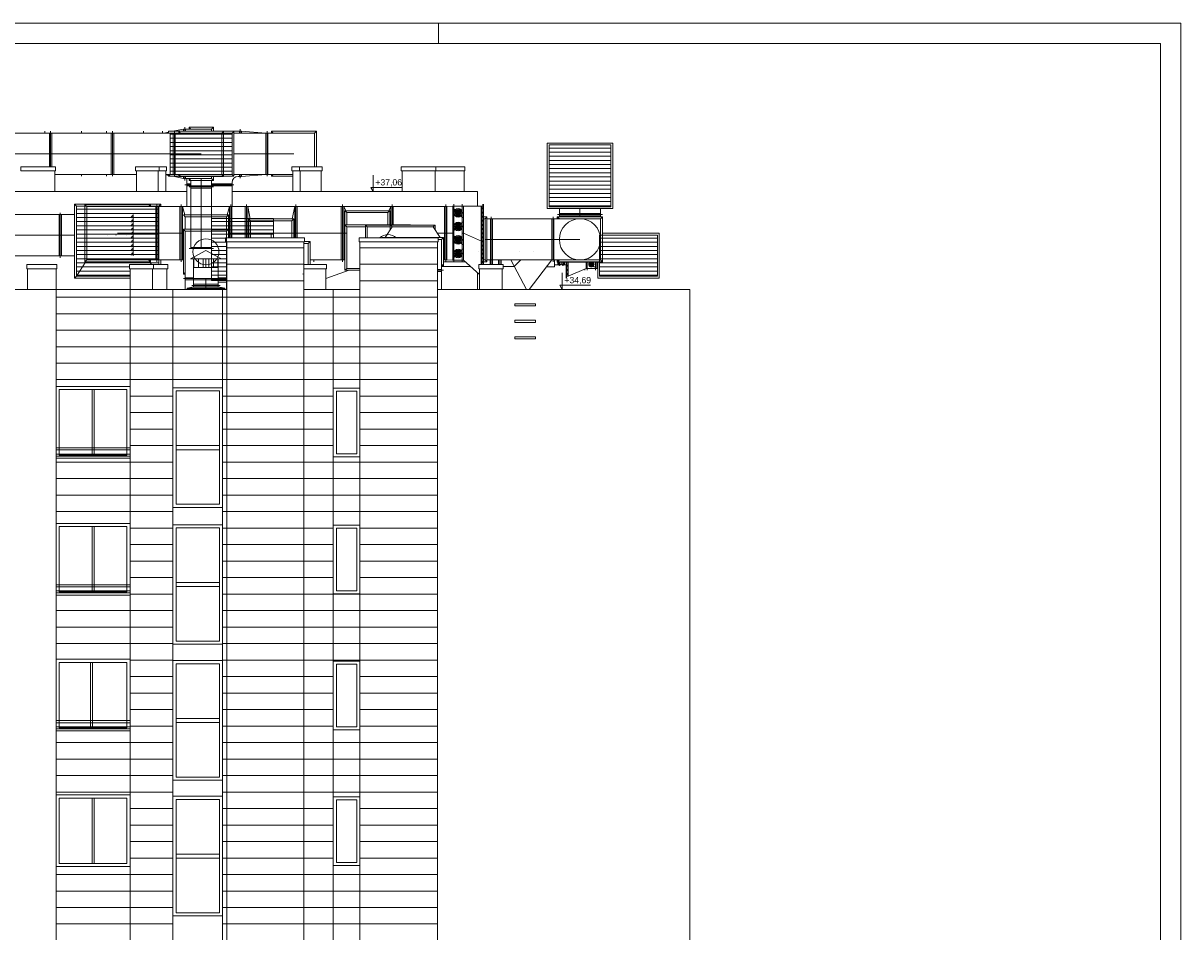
# Paper-space layout 'A-43 ELEWACJE' of a CAD drawing. Header units: millimetres. Extents: x -1100 to 1100, y 0 to 900.
# Tile 24 of 24: x 819 to 1100, y 680 to 900. Entities that reach past the tile are written whole.
import ezdxf
from ezdxf.xclip import XClip

# ---------------------------------------------------------------- set-up
doc = ezdxf.new("R2010")
doc.units = ezdxf.units.MM
doc.header["$MEASUREMENT"] = 0
doc.header["$XCLIPFRAME"] = 0
for name, pattern in [('DASHDOT', [254, 127, -63.5, 0, -63.5]), ('DASHED', [2000, 1000, -1000]), ('DO', [40000, 30000, -5000, 0, -5000])]:
    doc.linetypes.add(name, pattern=pattern)
for name, color, linetype, lineweight in [('A_Arkusz_Nr_pióra__1', 7, 'Continuous', 20), ('A_ściany_Nr_pióra__1', 7, 'Continuous', 20), ('A_ściany_Nr_pióra__2', 8, 'Continuous', 13), ('A_ściany_Nr_pióra__3', 252, 'Continuous', 13)]:
    doc.layers.add(name, color=color, linetype=linetype, lineweight=lineweight)
for name, color, linetype, lineweight, true_color in [('A_Arkusz_Nr_pióra__237', 7, 'Continuous', 5, 0x343434), ('A_sanitarne_Nr_pióra__6', 7, 'Continuous', 13, 0xa9a9a9), ('A_wymiary_Nr_pióra__7', 7, 'Continuous', 18, 0x171717), ('A_ściany_Nr_pióra__7', 7, 'Continuous', 18, 0x171717)]:
    doc.layers.add(name, color=color, linetype=linetype, lineweight=lineweight, true_color=true_color)
doc.layers.add('A_ściany', color=7, linetype='Continuous')
doc.styles.add('STYL_AUTOMATYCZNY_4', font='arial.ttf')
pattern_1 = [(0, (-1989.549, 1773.546), (0, 4), [])]

# ---------------------------------------------------------------- blocks, each defined once
blk = doc.blocks.new('Rysunek_4_4', base_point=(-1989.55, 1773.55))
at = {"layer": 'A_ściany', "linetype": 'Continuous', "lineweight": 13}
h = blk.add_hatch(dxfattribs=at)
h.set_pattern_fill('BONIE_0004', color=8, style=0, pattern_type=2)
h.set_pattern_definition(pattern_1)
h.paths.add_polyline_path([(887.35, 538.7), (887.35, 846.96), (868.65, 846.96), (868.65, 538.7)])
h = blk.add_hatch(dxfattribs=at)
h.set_pattern_fill('BONIE_0004', color=8, style=0, pattern_type=2)
h.set_pattern_definition(pattern_1)
h.paths.add_polyline_path([(900.95, 538.7), (945.18, 538.7), (945.18, 556.07), (919.75, 556.07), (919.75, 846.96), (900.95, 846.96)])
h = blk.add_hatch(dxfattribs=at)
h.set_pattern_fill('BONIE_0004', color=8, style=0, pattern_type=2)
h.set_pattern_definition(pattern_1)
h.paths.add_polyline_path([(845.21, 835.45), (827.31, 835.45), (827.31, 811.9), (845.21, 811.9)])
h = blk.add_hatch(dxfattribs=at)
h.set_pattern_fill('BONIE_0004', color=8, style=0, pattern_type=2)
h.set_pattern_definition(pattern_1)
h.paths.add_polyline_path([(855.63, 835.45), (845.21, 835.45), (845.21, 498.9), (865.93, 498.9), (865.93, 538.7), (868.65, 538.7), (868.65, 811.57), (867.63, 811.57), (867.63, 539.52), (855.63, 539.52)])
h = blk.add_hatch(dxfattribs=at)
h.set_pattern_fill('BONIE_0004', color=8, style=0, pattern_type=2)
h.set_pattern_definition(pattern_1)
h.paths.add_polyline_path([(855.63, 835.45), (855.63, 811.57), (868.65, 811.57), (868.65, 835.45)])
h = blk.add_hatch(dxfattribs=at)
h.set_pattern_fill('BONIE_0004', color=8, style=0, pattern_type=2)
h.set_pattern_definition(pattern_1)
h.paths.add_polyline_path([(887.35, 835.45), (887.35, 538.7), (894.45, 538.7), (894.45, 835.45)])
h = blk.add_hatch(dxfattribs=at)
h.set_pattern_fill('BONIE_0004', color=8, style=0, pattern_type=2)
h.set_pattern_definition(pattern_1)
h.paths.add_polyline_path([(894.45, 811.47), (900.95, 811.47), (900.95, 835.45), (894.45, 835.45)])
h = blk.add_hatch(dxfattribs=at)
h.set_pattern_fill('BONIE_0004', color=8, style=0, pattern_type=2)
h.set_pattern_definition(pattern_1)
h.paths.add_polyline_path([(845.21, 794.52), (827.31, 794.52), (827.31, 778.7), (845.21, 778.7)])
h = blk.add_hatch(dxfattribs=at)
h.set_pattern_fill('BONIE_0004', color=8, style=0, pattern_type=2)
h.set_pattern_definition(pattern_1)
h.paths.add_polyline_path([(900.95, 778.27), (900.95, 794.8), (894.49, 794.8), (894.49, 778.27)])
h = blk.add_hatch(dxfattribs=at)
h.set_pattern_fill('BONIE_0004', color=8, style=0, pattern_type=2)
h.set_pattern_definition(pattern_1)
h.paths.add_polyline_path([(845.21, 761.32), (827.31, 761.32), (827.31, 745.75), (845.21, 745.75)])
h = blk.add_hatch(dxfattribs=at)
h.set_pattern_fill('BONIE_0004', color=8, style=0, pattern_type=2)
h.set_pattern_definition(pattern_1)
h.paths.add_polyline_path([(900.95, 745.32), (900.95, 761.6), (894.49, 761.6), (894.49, 745.32)])
h = blk.add_hatch(dxfattribs=at)
h.set_pattern_fill('BONIE_0004', color=8, style=0, pattern_type=2)
h.set_pattern_definition(pattern_1)
h.paths.add_polyline_path([(845.21, 728.37), (827.31, 728.37), (827.31, 712.85), (845.21, 712.85)])
h = blk.add_hatch(dxfattribs=at)
h.set_pattern_fill('BONIE_0004', color=8, style=0, pattern_type=2)
h.set_pattern_definition(pattern_1)
h.paths.add_polyline_path([(900.95, 712.42), (900.95, 728.65), (894.49, 728.65), (894.49, 712.42)])
h = blk.add_hatch(dxfattribs=at)
h.set_pattern_fill('BONIE_0004', color=8, style=0, pattern_type=2)
h.set_pattern_definition(pattern_1)
h.paths.add_polyline_path([(845.21, 695.47), (827.31, 695.47), (827.31, 679.65), (845.21, 679.65)])
h = blk.add_hatch(dxfattribs=at)
h.set_pattern_fill('BONIE_0004', color=8, style=0, pattern_type=2)
h.set_pattern_definition(pattern_1)
h.paths.add_polyline_path([(900.95, 679.22), (900.95, 695.75), (894.49, 695.75), (894.49, 679.22)])
at = {"layer": 'A_sanitarne_Nr_pióra__6', "color": 253, "linetype": 'Continuous', "lineweight": 13, "true_color": 0xa9a9a9}
for p, q in [((809.33, 873.32), (857.46, 873.32)), ((824.53, 873.77), (824.53, 873.32)), ((825.66, 865.17), (825.66, 873.32)), ((825.96, 865.17), (825.96, 873.77)), ((826.26, 865.17), (826.26, 873.32)), ((833.45, 873.32), (833.45, 873.77)), ((839.53, 873.77), (839.53, 873.32)), ((840.66, 863.32), (840.66, 873.32)), ((840.96, 862.87), (840.96, 873.77)), ((841.26, 863.32), (841.26, 873.32)), ((848.45, 873.32), (848.45, 873.77)), ((853.1, 873.77), (853.1, 873.32)), ((853.1, 873.77), (853.1, 873.32)), ((853.4, 873.32), (854.51, 873.55)), ((854.51, 873.77), (870.41, 873.77)), ((854.51, 873.32), (854.51, 873.77)), ((857.01, 873.36), (854.96, 873.32)), ((855.56, 873.77), (858.19, 874.32)), ((855.66, 863.32), (855.66, 873.32)), ((855.96, 862.87), (855.96, 873.77)), ((856.16, 863.32), (856.16, 873.32)), ((857.01, 873.82), (857.06, 873.77)), ((857.01, 873.82), (867.91, 873.82)), ((857.01, 873.32), (857.01, 873.82)), ((857.01, 873.77), (857.46, 873.32)), ((867.46, 873.32), (857.46, 873.32)), ((858.19, 874.32), (859.99, 874.32)), ((858.19, 874.32), (858.19, 873.82)), ((858.49, 874.77), (858.49, 873.82)), ((858.69, 874.32), (858.69, 873.82)), ((859.54, 874.77), (859.99, 874.32)), ((859.54, 874.77), (859.54, 874.32)), ((865.44, 874.77), (859.54, 874.77)), ((859.99, 874.32), (864.99, 874.32)), ((865.44, 874.77), (864.99, 874.32)), ((864.99, 873.82), (864.99, 874.32)), ((865.44, 874.77), (865.44, 873.82)), ((867.91, 873.77), (867.46, 873.32)), ((867.46, 873.32), (867.46, 863.32)), ((867.91, 873.82), (867.86, 873.77)), ((867.91, 873.82), (867.91, 862.82)), ((867.91, 873.36), (869.96, 873.32)), ((870.41, 873.77), (869.96, 873.32)), ((869.96, 873.32), (869.96, 863.32)), ((870.41, 873.77), (870.41, 862.87)), ((879.95, 873.32), (870.41, 873.32)), ((871.45, 873.82), (872.25, 873.82)), ((871.75, 873.32), (871.75, 873.82)), ((871.95, 873.32), (871.95, 874.27)), ((872.25, 873.82), (878.15, 873.32)), ((872.25, 873.32), (872.25, 873.82)), ((878.15, 863.32), (878.15, 873.32)), ((878.45, 862.87), (878.45, 873.77)), ((878.65, 863.32), (878.65, 873.32)), ((879.5, 873.77), (879.95, 873.32)), ((879.5, 873.77), (879.5, 873.32)), ((890.4, 873.77), (879.5, 873.77)), ((889.95, 873.32), (879.95, 873.32)), ((890.4, 873.77), (889.95, 873.32)), ((889.95, 873.32), (889.95, 865.17)), ((890.4, 865.17), (890.4, 873.77)), ((962.26, 870.92), (946.36, 870.92)), ((946.36, 870.92), (946.36, 855.02)), ((961.81, 870.47), (946.81, 870.47)), ((946.81, 870.47), (946.81, 855.47)), ((961.81, 855.47), (961.81, 870.47)), ((962.26, 855.02), (962.26, 870.92)), ((946.81, 869.72), (961.81, 869.72)), ((946.81, 868.72), (961.81, 868.72)), ((946.81, 867.72), (961.81, 867.72)), ((946.81, 866.72), (961.81, 866.72)), ((946.81, 865.72), (961.81, 865.72)), ((946.81, 864.72), (961.81, 864.72)), ((846.77, 863.32), (826.95, 863.32)), ((833.45, 862.87), (833.45, 863.32)), ((839.53, 863.32), (839.53, 862.87)), ((867.46, 863.32), (853.87, 863.32)), ((853.87, 863.22), (854.51, 863.08)), ((854.51, 862.87), (854.96, 863.32)), ((854.51, 862.87), (854.51, 863.32)), ((870.41, 862.87), (854.51, 862.87)), ((857.01, 863.27), (854.96, 863.32)), ((855.56, 862.87), (858.19, 862.32)), ((857.01, 862.82), (857.01, 863.32)), ((857.01, 862.87), (857.46, 863.32)), ((857.01, 862.82), (857.06, 862.87)), ((867.91, 862.82), (857.01, 862.82)), ((858.19, 862.82), (858.19, 862.32)), ((858.19, 862.32), (864.99, 862.32)), ((858.49, 862.82), (858.49, 861.87)), ((858.69, 862.82), (858.69, 862.32)), ((859.54, 861.87), (859.99, 862.32)), ((859.54, 862.32), (859.54, 861.87)), ((865.44, 861.87), (859.54, 861.87)), ((859.99, 845.32), (859.99, 861.87)), ((864.99, 862.32), (864.99, 862.82)), ((864.99, 862.32), (865.44, 861.87)), ((864.99, 861.87), (864.99, 845.32)), ((865.44, 862.82), (865.44, 861.87)), ((867.91, 862.87), (867.46, 863.32)), ((867.86, 862.87), (867.91, 862.82)), ((869.96, 863.32), (867.91, 863.27)), ((869.96, 863.32), (870.41, 862.87)), ((884.67, 863.32), (870.41, 863.32)), ((871.45, 862.82), (872.25, 862.82)), ((871.75, 862.82), (871.75, 863.32)), ((871.95, 862.37), (871.95, 863.32)), ((878.15, 863.32), (872.25, 862.82)), ((872.25, 862.82), (872.25, 863.32)), ((879.5, 862.87), (879.95, 863.32)), ((879.5, 863.32), (879.5, 862.87)), ((879.5, 862.87), (884.67, 862.87)), ((946.81, 863.72), (961.81, 863.72)), ((946.81, 862.72), (961.81, 862.72)), ((859.99, 860.82), (858.5, 860.82)), ((858.95, 861.32), (858.95, 855.56)), ((859.99, 861.02), (858.95, 861.02)), ((859.99, 860.52), (858.95, 860.52)), ((865.44, 860.32), (859.54, 860.32)), ((864.99, 860.52), (859.99, 860.52)), ((864.99, 860.02), (859.99, 860.02)), ((869.95, 861.02), (864.99, 861.02)), ((870.4, 860.82), (864.99, 860.82)), ((869.95, 860.52), (864.99, 860.52)), ((869.95, 861.32), (869.95, 855.56)), ((946.81, 861.72), (961.81, 861.72)), ((946.81, 860.72), (961.81, 860.72)), ((946.81, 859.72), (961.81, 859.72)), ((946.81, 858.72), (961.81, 858.72)), ((946.81, 857.72), (961.81, 857.72)), ((946.81, 856.72), (961.81, 856.72)), ((831.75, 853.57), (815.98, 853.57)), ((828.01, 853.57), (828.01, 843.57)), ((828.31, 854.02), (828.31, 843.12)), ((828.61, 843.57), (828.61, 853.57)), ((831.75, 856.07), (832.2, 855.62)), ((831.75, 856.07), (852.65, 856.07)), ((831.75, 838.17), (831.75, 856.07)), ((834.25, 856.07), (834.3, 856.02)), ((834.25, 856.07), (834.25, 842.07)), ((834.25, 856.02), (834.7, 855.57)), ((834.25, 856.02), (850.15, 856.02)), ((834.7, 842.57), (834.7, 855.57)), ((908.74, 855.57), (834.7, 855.57)), ((850.15, 856.02), (849.7, 855.57)), ((850.15, 856.07), (850.1, 856.02)), ((850.15, 856.07), (850.15, 855.57)), ((851.5, 855.57), (851.5, 842.57)), ((851.7, 856.02), (851.7, 842.12)), ((852, 855.57), (852, 842.57)), ((852.2, 855.62), (852.65, 856.07)), ((852.65, 856.07), (852.65, 855.57)), ((857.32, 855.57), (857.32, 842.57)), ((857.62, 842.12), (857.62, 856.02)), ((858.5, 853.52), (857.92, 855.57)), ((857.92, 842.57), (857.92, 855.57)), ((858.17, 853.52), (858.62, 853.07)), ((869.07, 853.52), (858.17, 853.52)), ((869.07, 853.52), (868.62, 853.07)), ((868.75, 853.52), (869.32, 855.57)), ((869.07, 850.02), (869.07, 853.52)), ((869.32, 847.96), (869.32, 855.57)), ((869.62, 847.96), (869.62, 856.02)), ((869.92, 855.57), (869.92, 847.96)), ((873.14, 855.57), (873.14, 847.96)), ((873.44, 847.96), (873.44, 856.02)), ((874.35, 852.52), (873.74, 855.57)), ((873.74, 847.96), (873.74, 855.57)), ((884.53, 852.52), (885.14, 855.57)), ((885.14, 847.96), (885.14, 855.57)), ((885.44, 847.96), (885.44, 856.02)), ((885.74, 855.57), (885.74, 847.96)), ((896.44, 855.57), (896.44, 842.57)), ((896.74, 842.12), (896.74, 856.02)), ((897.53, 854.52), (897.04, 855.57)), ((897.04, 842.57), (897.04, 855.57)), ((897.29, 854.52), (897.74, 854.07)), ((897.29, 854.52), (897.29, 840.07)), ((908.19, 854.52), (897.29, 854.52)), ((897.74, 854.07), (897.74, 851.07)), ((897.74, 854.07), (907.74, 854.07)), ((908.19, 854.52), (907.74, 854.07)), ((907.74, 854.07), (907.74, 851.07)), ((907.95, 854.52), (908.44, 855.57)), ((908.19, 854.52), (908.19, 851.07)), ((908.44, 851.07), (908.44, 855.57)), ((908.74, 851.07), (908.74, 856.02)), ((908.75, 851.07), (908.75, 856.02)), ((908.75, 855.57), (922.05, 855.57)), ((909.05, 855.57), (909.05, 851.07)), ((921.45, 855.57), (921.45, 842.57)), ((921.75, 842.12), (921.75, 856.02)), ((922.05, 855.57), (923.45, 855.62)), ((922.05, 855.57), (922.05, 842.57)), ((926.07, 855.62), (923.42, 855.62)), ((923.45, 855.62), (923.45, 842.52)), ((923.59, 855.14), (925.9, 852.82)), ((925.79, 853.98), (923.7, 853.98)), ((923.75, 856.07), (923.75, 842.07)), ((925.74, 853.65), (923.75, 854.3)), ((925.74, 854.3), (923.75, 853.65)), ((925.59, 853.36), (923.9, 854.59)), ((925.59, 854.59), (923.9, 853.36)), ((925.36, 853.13), (924.13, 854.83)), ((925.36, 854.83), (924.13, 853.13)), ((925.07, 852.98), (924.42, 854.97)), ((925.07, 854.97), (924.42, 852.98)), ((924.75, 852.93), (924.75, 855.03)), ((925.75, 856.07), (925.75, 842.07)), ((926.05, 855.62), (926.05, 842.52)), ((926.07, 855.62), (930.75, 855.62)), ((930.34, 841.45), (930.34, 855.62)), ((930.45, 855.62), (930.45, 841.45)), ((930.74, 856.07), (930.74, 855.62)), ((930.74, 841.45), (930.74, 855.62)), ((930.75, 856.07), (930.75, 841.45)), ((930.89, 856.07), (930.89, 855.62)), ((930.89, 855.62), (930.89, 841.45)), ((946.36, 855.02), (962.26, 855.02)), ((946.81, 855.72), (961.81, 855.72)), ((946.81, 855.47), (961.81, 855.47)), ((948.86, 853.57), (959.76, 853.57)), ((949.31, 853.02), (949.31, 855.02)), ((949.31, 853.87), (959.31, 853.87)), ((959.31, 855.02), (959.31, 853.02)), ((858.62, 853.07), (858.62, 850.02)), ((858.62, 853.07), (868.62, 853.07)), ((868.62, 853.07), (868.62, 850.02)), ((873.99, 852.52), (874.44, 852.07)), ((873.99, 852.52), (873.99, 847.96)), ((884.89, 852.52), (873.99, 852.52)), ((874.44, 852.07), (884.44, 852.07)), ((874.44, 847.96), (874.44, 852.07)), ((884.89, 852.52), (884.44, 852.07)), ((884.44, 852.07), (884.44, 847.96)), ((884.89, 847.96), (884.89, 852.52)), ((897.74, 850.62), (897.29, 851.07)), ((897.29, 851.07), (913.19, 851.07)), ((897.74, 850.62), (902.29, 850.62)), ((897.74, 840.52), (897.74, 850.62)), ((902.29, 851.07), (902.34, 851.02)), ((902.29, 851.07), (902.29, 851.02)), ((919.19, 851.02), (902.29, 851.02)), ((902.74, 850.57), (902.29, 851.02)), ((902.29, 847.96), (902.29, 851.02)), ((902.74, 850.57), (908.29, 850.57)), ((902.74, 847.96), (902.74, 850.57)), ((908.74, 850.57), (907.04, 848.02)), ((908.74, 850.57), (908.29, 851.02)), ((908.29, 849.89), (908.29, 851.02)), ((908.74, 852.57), (908.75, 852.57)), ((918.74, 850.57), (908.74, 850.57)), ((913.19, 851.07), (913.14, 851.02)), ((913.19, 851.02), (913.19, 851.07)), ((919.19, 851.02), (918.74, 850.57)), ((920.44, 848.02), (918.74, 850.57)), ((919.19, 851.02), (919.19, 849.89)), ((925.9, 851.86), (923.59, 849.54)), ((925.79, 850.7), (923.7, 850.7)), ((925.74, 850.38), (923.75, 851.03)), ((925.74, 851.03), (923.75, 850.38)), ((925.59, 850.09), (923.9, 851.32)), ((925.59, 851.32), (923.9, 850.09)), ((925.36, 849.85), (924.13, 851.55)), ((925.36, 851.55), (924.13, 849.85)), ((925.07, 849.71), (924.42, 851.7)), ((925.07, 851.7), (924.42, 849.71)), ((924.75, 849.65), (924.75, 851.75)), ((931.76, 853.02), (930.75, 853.02)), ((931.31, 852.57), (930.75, 852.57)), ((931.31, 852.57), (931.76, 853.02)), ((931.31, 852.57), (931.31, 842.57)), ((931.76, 842.12), (931.76, 853.02)), ((931.76, 852.57), (949.31, 852.57)), ((932.61, 842.57), (932.61, 852.57)), ((932.81, 841.45), (932.81, 853.02)), ((933.11, 852.57), (933.11, 841.45)), ((947.51, 842.57), (947.51, 852.57)), ((947.81, 842.12), (947.81, 853.02)), ((948.01, 842.57), (948.01, 852.57)), ((948.81, 853.07), (949.31, 853.07)), ((948.81, 852.57), (948.81, 853.07)), ((948.86, 853.02), (948.86, 852.57)), ((949.31, 852.57), (948.86, 853.02)), ((959.76, 853.02), (948.86, 853.02)), ((949.31, 853.27), (959.31, 853.27)), ((959.31, 852.57), (949.31, 852.57)), ((959.31, 853.07), (959.81, 853.07)), ((959.76, 853.02), (959.31, 852.57)), ((959.31, 852.57), (959.31, 842.57)), ((959.76, 842.12), (959.76, 853.02)), ((959.81, 853.07), (959.81, 842.07)), ((858.62, 849.57), (858.17, 850.02)), ((858.17, 850.02), (869.07, 850.02)), ((858.17, 840.07), (858.17, 850.02)), ((868.62, 849.57), (858.62, 849.57)), ((858.62, 849.57), (858.62, 835.45)), ((869.07, 850.02), (868.62, 849.57)), ((868.62, 847.96), (868.62, 849.57)), ((868.62, 835.45), (868.62, 847.96)), ((869.07, 850.02), (869.07, 847.96)), ((906.29, 848.02), (906.35, 847.96)), ((906.29, 848.02), (921.19, 848.02)), ((906.29, 847.96), (906.29, 848.02)), ((921.19, 848.02), (920.74, 847.57)), ((921.19, 848.02), (921.19, 841.12)), ((923.59, 848.59), (925.9, 846.27)), ((925.74, 847.1), (923.75, 847.75)), ((925.74, 847.75), (923.75, 847.1)), ((925.59, 846.81), (923.9, 848.04)), ((925.59, 848.04), (923.9, 846.81)), ((925.36, 846.58), (924.13, 848.28)), ((925.36, 848.28), (924.13, 846.58)), ((925.07, 846.43), (924.42, 848.42)), ((925.07, 848.42), (924.42, 846.43)), ((924.75, 846.38), (924.75, 848.48)), ((959.81, 849.07), (973.52, 849.07)), ((973.07, 848.62), (959.81, 848.62)), ((959.81, 847.87), (973.07, 847.87)), ((973.07, 838.62), (973.07, 848.62)), ((973.52, 838.17), (973.52, 849.07)), ((865.44, 845.32), (859.54, 845.32)), ((864.99, 845.62), (859.99, 845.62)), ((873.99, 847.07), (874.04, 847.02)), ((888.44, 846.57), (887.35, 846.57)), ((887.55, 847.02), (888.89, 847.02)), ((888.89, 847.02), (888.44, 846.57)), ((888.44, 846.57), (888.44, 841.45)), ((888.89, 847.02), (888.89, 841.45)), ((920.74, 847.57), (919.95, 847.57)), ((920.74, 847.57), (920.74, 835.45)), ((925.9, 845.31), (923.59, 842.99)), ((925.79, 847.43), (923.7, 847.43)), ((925.36, 843.3), (924.13, 845)), ((925.36, 845), (924.13, 843.3)), ((925.07, 843.16), (924.42, 845.15)), ((925.07, 845.15), (924.42, 843.16)), ((924.75, 843.1), (924.75, 845.2)), ((959.81, 846.87), (973.07, 846.87)), ((959.81, 845.87), (973.07, 845.87)), ((831.75, 843.57), (815.98, 843.57)), ((834.25, 842.12), (834.7, 842.57)), ((834.25, 842.07), (834.3, 842.12)), ((850.15, 842.12), (834.25, 842.12)), ((858.17, 842.57), (834.7, 842.57)), ((850.15, 842.12), (849.7, 842.57)), ((850.1, 842.12), (850.15, 842.07)), ((850.15, 842.07), (850.15, 842.57)), ((852.65, 842.57), (852.65, 841.45)), ((857.92, 842.57), (858.17, 843.46)), ((859.87, 842.82), (863.62, 844.87)), ((859.87, 842.82), (867.37, 842.82)), ((860.62, 836.07), (860.62, 842.82)), ((860.72, 840.77), (860.72, 842.82)), ((861.82, 840.77), (861.82, 842.82)), ((862.92, 840.77), (862.92, 842.82)), ((867.37, 842.82), (863.62, 844.87)), ((864.32, 840.77), (864.32, 842.82)), ((865.42, 840.77), (865.42, 842.82)), ((866.52, 840.77), (866.52, 842.82)), ((866.62, 842.82), (866.62, 836.07)), ((897.29, 842.57), (888.89, 842.57)), ((889.81, 842.12), (889.81, 842.57)), ((897.04, 842.57), (897.29, 843.1)), ((921.19, 842.45), (921.31, 842.57)), ((922.05, 842.57), (921.19, 842.57)), ((921.19, 842.12), (926.5, 842.12)), ((923.45, 842.52), (922.05, 842.57)), ((923.42, 842.52), (923.45, 842.52)), ((926.05, 842.52), (923.45, 842.52)), ((925.79, 844.15), (923.7, 844.15)), ((925.74, 843.83), (923.75, 844.48)), ((925.74, 844.48), (923.75, 843.83)), ((925.59, 843.54), (923.9, 844.77)), ((925.59, 844.77), (923.9, 843.54)), ((926.05, 842.52), (929.97, 839.04)), ((931.31, 842.57), (930.75, 842.57)), ((930.75, 842.12), (931.76, 842.12)), ((931.76, 842.12), (931.31, 842.57)), ((959.31, 842.57), (931.76, 842.57)), ((932.51, 842.57), (932.51, 841.45)), ((934.56, 842.57), (934.56, 841.45)), ((934.86, 842.57), (934.86, 841.45)), ((935.16, 841.45), (935.16, 842.57)), ((937.51, 842.57), (941.32, 835.45)), ((941.95, 835.45), (947.51, 842.57)), ((948.12, 840.92), (948.12, 842.57)), ((948.81, 842.07), (948.81, 842.57)), ((948.86, 842.57), (948.86, 842.12)), ((948.86, 842.12), (949.31, 842.57)), ((948.86, 842.12), (959.76, 842.12)), ((959.76, 842.12), (959.31, 842.57)), ((959.81, 844.87), (973.07, 844.87)), ((959.81, 843.87), (973.07, 843.87)), ((959.81, 842.87), (973.07, 842.87)), ((834.41, 842.07), (832.2, 838.62)), ((834.25, 842.07), (850.15, 842.07)), ((849.99, 842.07), (850.39, 841.45)), ((858.17, 839.12), (858.17, 840.07)), ((858.17, 839.12), (858.62, 839.57)), ((866.62, 840.77), (860.62, 840.77)), ((868.65, 839.54), (868.62, 839.57)), ((897.29, 840.07), (897.74, 840.52)), ((897.29, 840.07), (900.95, 840.07)), ((900.95, 840.52), (897.74, 840.52)), ((920.74, 840.27), (919.75, 840.27)), ((921.19, 840.07), (919.75, 840.07)), ((920.74, 839.77), (919.75, 839.77)), ((921.19, 841.12), (920.74, 841.57)), ((921.19, 841.12), (920.74, 841.12)), ((948.12, 840.92), (946.22, 840.92)), ((949.12, 841.42), (948.12, 841.42)), ((959.81, 842.07), (948.81, 842.07)), ((948.92, 842.07), (948.92, 841.42)), ((949.12, 842.07), (949.12, 841.42)), ((949.12, 841.42), (949.32, 841.22)), ((949.32, 842.07), (949.32, 841.22)), ((949.32, 841.22), (949.72, 841.62)), ((949.72, 842.07), (949.72, 841.62)), ((949.72, 841.62), (950.12, 841.22)), ((950.12, 842.07), (950.12, 841.22)), ((950.12, 841.22), (950.32, 841.42)), ((950.32, 842.07), (950.32, 841.42)), ((950.32, 841.42), (951.07, 841.42)), ((950.52, 841.42), (950.52, 842.07)), ((950.92, 838.62), (950.92, 842.07)), ((951.07, 838.17), (951.07, 842.07)), ((951.37, 838.62), (951.37, 842.07)), ((951.47, 838.62), (951.47, 842.07)), ((955.77, 840.52), (951.47, 838.66)), ((955.52, 840.12), (955.52, 840.41)), ((955.77, 840.52), (955.77, 842.07)), ((958.37, 840.52), (955.77, 840.52)), ((956.07, 840.07), (956.07, 842.07)), ((956.42, 841.53), (957.72, 841.53)), ((956.46, 841.73), (957.69, 841.33)), ((956.46, 841.33), (957.69, 841.73)), ((957.79, 840.81), (956.54, 842.07)), ((956.55, 841.91), (957.6, 841.15)), ((956.55, 841.15), (957.6, 841.91)), ((956.69, 842.05), (957.45, 841)), ((956.69, 841), (957.45, 842.05)), ((956.87, 840.91), (957.25, 842.07)), ((956.9, 842.07), (957.27, 840.91)), ((957.07, 842.07), (957.07, 840.88)), ((958.07, 840.07), (958.07, 842.07)), ((958.37, 840.52), (958.37, 842.07)), ((958.62, 840.52), (958.37, 840.52)), ((958.62, 838.17), (958.62, 842.07)), ((959.07, 842.07), (959.07, 838.62)), ((959.07, 841.87), (973.07, 841.87)), ((959.07, 840.87), (973.07, 840.87)), ((959.07, 839.87), (973.07, 839.87)), ((831.75, 838.17), (832.2, 838.62)), ((845.27, 838.17), (831.75, 838.17)), ((858.62, 839.12), (858.17, 839.12)), ((868.65, 838.07), (858.17, 838.07)), ((860.62, 838.27), (858.62, 838.27)), ((868.62, 837.77), (858.62, 837.77)), ((866.62, 836.67), (860.62, 836.67)), ((868.62, 838.27), (866.62, 838.27)), ((866.62, 837.87), (868.65, 837.87)), ((866.62, 837.62), (868.65, 837.62)), ((866.62, 837.17), (868.65, 837.17)), ((868.65, 839.12), (868.62, 839.12)), ((868.62, 838.87), (868.65, 838.87)), ((950.92, 838.17), (950.92, 838.62)), ((951.07, 838.62), (951.47, 838.62)), ((958.62, 838.17), (973.52, 838.17)), ((959.07, 838.87), (973.07, 838.87)), ((959.07, 838.62), (973.07, 838.62)), ((859.07, 835.77), (860.62, 836.07)), ((859.07, 835.77), (868.17, 835.77)), ((859.07, 835.47), (859.07, 835.77)), ((859.07, 835.47), (868.17, 835.47)), ((860.17, 836.37), (860.62, 836.37)), ((866.62, 836.37), (860.62, 836.37)), ((860.62, 836.07), (866.62, 836.07)), ((860.62, 835.45), (860.62, 835.47)), ((866.62, 836.37), (867.07, 836.37)), ((866.62, 836.07), (868.17, 835.77)), ((866.62, 835.45), (866.62, 835.47)), ((868.17, 835.77), (868.17, 835.47))]:
    blk.add_line(p, q, dxfattribs=at)
at = {"layer": 'A_sanitarne_Nr_pióra__6', "color": 253, "linetype": 'DASHED', "lineweight": 13, "true_color": 0xa9a9a9}
for p, q in [((854.96, 863.32), (854.96, 873.32)), ((854.96, 873.07), (869.96, 873.07)), ((867.46, 873.32), (869.96, 873.32)), ((854.96, 872.07), (869.96, 872.07)), ((854.96, 871.07), (869.96, 871.07)), ((854.96, 870.07), (869.96, 870.07)), ((854.96, 869.07), (869.96, 869.07)), ((854.96, 868.07), (869.96, 868.07)), ((854.96, 867.07), (869.96, 867.07)), ((854.96, 866.07), (869.96, 866.07)), ((854.96, 865.07), (869.96, 865.07)), ((854.96, 864.07), (869.96, 864.07)), ((869.96, 863.32), (867.46, 863.32)), ((832.2, 838.62), (832.2, 855.62)), ((832.2, 855.62), (852.2, 855.62)), ((852.2, 854.87), (832.2, 854.87)), ((852.2, 853.87), (832.2, 853.87)), ((845.96, 843.57), (845.96, 853.57)), ((852.2, 855.62), (852.2, 841.45)), ((930.74, 854.87), (930.34, 855.42)), ((930.74, 853.87), (930.34, 854.42)), ((930.74, 852.87), (930.34, 853.42)), ((852.2, 852.87), (832.2, 852.87)), ((852.2, 851.87), (832.2, 851.87)), ((852.2, 850.87), (832.2, 850.87)), ((845.81, 853.32), (845.41, 852.77)), ((845.81, 852.32), (845.41, 851.77)), ((845.81, 851.32), (845.41, 850.77)), ((880, 852.62), (865, 852.62)), ((865, 852.62), (865, 837.62)), ((865, 851.87), (880, 851.87)), ((865, 850.87), (880, 850.87)), ((880, 847.96), (880, 852.62)), ((930.74, 851.87), (930.34, 852.42)), ((930.74, 850.87), (930.34, 851.42)), ((852.2, 849.87), (832.2, 849.87)), ((852.2, 848.87), (832.2, 848.87)), ((852.2, 847.87), (832.2, 847.87)), ((845.81, 850.32), (845.41, 849.77)), ((845.81, 849.32), (845.41, 848.77)), ((845.81, 848.32), (845.41, 847.77)), ((865, 849.87), (880, 849.87)), ((865, 848.87), (880, 848.87)), ((865, 847.87), (868.35, 847.87)), ((930.74, 849.87), (930.34, 850.42)), ((930.74, 848.87), (930.34, 849.42)), ((930.74, 847.87), (930.34, 848.42)), ((959.07, 842.07), (959.07, 848.62)), ((959.81, 848.62), (959.07, 848.62)), ((959.07, 847.87), (959.81, 847.87)), ((852.2, 846.87), (832.2, 846.87)), ((852.2, 845.87), (832.2, 845.87)), ((845.81, 847.32), (845.41, 846.77)), ((845.81, 846.32), (845.41, 845.77)), ((845.81, 845.32), (845.41, 844.77)), ((865, 846.87), (868.65, 846.87)), ((865, 845.87), (868.65, 845.87)), ((930.74, 846.87), (930.34, 847.42)), ((930.74, 845.87), (930.34, 846.42)), ((930.74, 844.87), (930.34, 845.42)), ((959.07, 846.87), (959.81, 846.87)), ((959.07, 845.87), (959.81, 845.87)), ((852.2, 844.87), (832.2, 844.87)), ((852.2, 843.87), (832.2, 843.87)), ((852.2, 842.87), (832.2, 842.87)), ((845.81, 844.32), (845.41, 843.77)), ((865, 844.87), (868.65, 844.87)), ((865, 843.87), (868.65, 843.87)), ((865, 842.87), (868.65, 842.87)), ((930.74, 843.87), (930.34, 844.42)), ((930.74, 842.87), (930.34, 843.42)), ((930.74, 841.87), (930.34, 842.42)), ((959.07, 844.87), (959.81, 844.87)), ((959.07, 843.87), (959.81, 843.87)), ((959.07, 842.87), (959.81, 842.87)), ((852.2, 841.87), (832.2, 841.87)), ((845.07, 840.87), (832.2, 840.87)), ((845.27, 839.87), (832.2, 839.87)), ((865, 841.87), (868.65, 841.87)), ((865, 840.87), (868.65, 840.87)), ((865, 839.87), (868.65, 839.87)), ((950.92, 842.07), (950.92, 842.07)), ((951.07, 841.37), (951.47, 840.82)), ((951.07, 840.37), (951.47, 839.82)), ((951.07, 839.37), (951.47, 838.82)), ((951.29, 842.07), (951.47, 841.82)), ((845.27, 838.87), (832.2, 838.87)), ((845.27, 838.62), (832.2, 838.62)), ((865, 838.87), (868.62, 838.87)), ((865, 837.87), (866.62, 837.87)), ((865, 837.62), (866.62, 837.62))]:
    blk.add_line(p, q, dxfattribs=at)
at = {"layer": 'A_sanitarne_Nr_pióra__6', "color": 253, "linetype": 'DASHDOT', "lineweight": 13, "true_color": 0xa9a9a9}
for p, q in [((862.46, 868.32), (796.54, 868.32)), ((862.49, 862.32), (862.49, 845.32)), ((954.31, 853.02), (954.31, 855.02)), ((831.75, 848.57), (815.98, 848.57)), ((858.17, 849.07), (842.2, 849.07)), ((897.74, 849.07), (869.07, 849.07)), ((879.44, 847.96), (879.44, 849.07)), ((923.75, 849.07), (919.74, 849.07)), ((925.75, 849.07), (926.05, 849.07)), ((926.05, 849.07), (930.45, 847.12)), ((930.45, 847.12), (930.75, 847.12)), ((931.31, 847.57), (954.31, 847.57)), ((863.62, 840.77), (863.62, 842.82)), ((939.94, 842.57), (938.37, 840.97)), ((898.31, 840.07), (892.67, 838.04)), ((920.74, 840.97), (927.79, 840.97)), ((935.67, 840.97), (938.37, 840.97)), ((863.62, 838.07), (863.62, 835.45))]:
    blk.add_line(p, q, dxfattribs=at)
at = {"layer": 'A_sanitarne_Nr_pióra__6', "color": 253, "linetype": 'DO', "lineweight": 13, "true_color": 0xa9a9a9}
blk.add_line((870.41, 868.32), (884.95, 868.32), dxfattribs=at)
at = {"layer": 'A_sanitarne_Nr_pióra__6', "color": 253, "linetype": 'Continuous', "lineweight": 13, "true_color": 0xa9a9a9}
for centre, radius in [((924.75, 853.98), 1.05), ((924.75, 850.7), 1.05), ((954.31, 847.57), 5), ((839.81, 848.57), 0.0005), ((841.81, 848.57), 0.0005), ((844.31, 848.57), 0.0005), ((924.75, 847.43), 1.05), ((863.62, 844.57), 3.15), ((924.75, 844.15), 1.05), ((929.62, 844.57), 0.0005), ((939.62, 844.57), 0.0005), ((942.92, 844.57), 0.0005), ((862.49, 837.82), 0.0005), ((887.08, 839.17), 0.0005)]:
    blk.add_circle(centre, radius, dxfattribs=at)
for centre, radius, start, end in [((871.45, 861.32), 12.5, 90, 95.1312), ((871.45, 861.32), 12.5, 175.4117, 180), ((871.45, 861.32), 1.5, 90, 180), ((907.74, 845.57), 3.15, 49.5174, 130.4828), ((957.07, 841.53), 0.648, 123.9738, 56.0266)]:
    blk.add_arc(centre, radius, start, end, dxfattribs=at)
at = {"layer": 'A_wymiary_Nr_pióra__7', "color": 250, "linetype": 'Continuous', "lineweight": 18, "true_color": 0x171717}
for p, q in [((904.2, 859.17), (904.2, 863.17)), ((904.2, 859.17), (903.45, 859.17)), ((904.2, 859.17), (903.62, 860.17)), ((903.62, 860.17), (904.2, 860.17)), ((904.2, 860.17), (911.05, 860.17)), ((904.2, 859.17), (904.95, 859.17)), ((950.03, 835.45), (950.03, 839.45)), ((950.03, 835.45), (949.28, 835.45)), ((950.03, 835.45), (949.45, 836.45)), ((949.45, 836.45), (950.03, 836.45)), ((950.03, 836.45), (956.88, 836.45)), ((950.03, 835.45), (950.78, 835.45))]:
    blk.add_line(p, q, dxfattribs=at)
at = {"layer": 'A_ściany_Nr_pióra__1', "color": 7, "linetype": 'Continuous', "lineweight": 20}
for p, q in [((858.95, 859.17), (810.74, 859.17)), ((929.47, 859.17), (869.95, 859.17)), ((929.47, 859.17), (929.47, 855.62)), ((868.65, 538.7), (868.65, 846.96)), ((868.65, 846.96), (887.35, 846.96)), ((887.35, 846.96), (887.35, 538.7)), ((900.95, 846.96), (900.95, 538.7)), ((900.95, 846.96), (919.75, 846.96)), ((919.75, 846.96), (919.75, 538.7)), ((929.47, 839.48), (929.47, 835.45)), ((757.3, 835.45), (868.65, 835.45)), ((887.35, 835.45), (900.95, 835.45)), ((919.75, 835.45), (928.77, 835.45)), ((928.77, 835.45), (980.92, 835.45)), ((980.92, 835.45), (980.92, 486.79)), ((980.92, 782.37), (980.92, 752.37))]:
    blk.add_line(p, q, dxfattribs=at)
at = {"layer": 'A_ściany_Nr_pióra__2', "color": 8, "linetype": 'Continuous', "lineweight": 13}
for p, q in [((826.95, 864.17), (826.95, 859.17)), ((846.77, 864.17), (846.77, 859.17)), ((852.07, 864.17), (852.07, 859.17)), ((853.87, 864.17), (853.87, 859.17)), ((884.67, 864.17), (884.67, 859.17)), ((886.47, 864.17), (886.47, 859.17)), ((891.57, 864.17), (891.57, 859.17)), ((911.16, 864.17), (911.16, 859.17)), ((919.16, 864.17), (919.16, 859.17)), ((926.2, 864.17), (926.2, 859.17)), ((820.37, 840.45), (820.37, 835.45)), ((827.27, 840.45), (827.27, 835.45)), ((845.27, 840.45), (845.27, 835.45)), ((850.67, 840.45), (850.67, 835.45)), ((854.17, 840.45), (854.17, 835.45)), ((892.67, 840.45), (892.67, 835.45)), ((929.97, 840.45), (929.97, 835.45)), ((935.47, 840.45), (935.47, 835.45))]:
    blk.add_line(p, q, dxfattribs=at)
at = {"layer": 'A_ściany_Nr_pióra__2', "color": 8, "linetype": 'Continuous', "lineweight": 13, "flags": 128}
for points in [[(827.15, 864.17), (818.75, 864.17), (818.75, 865.17), (827.15, 865.17)], [(852.27, 864.17), (846.57, 864.17), (846.57, 865.17), (852.27, 865.17)], [(854.07, 864.17), (852.27, 864.17), (852.27, 865.17), (854.07, 865.17)], [(886.27, 864.17), (884.47, 864.17), (884.47, 865.17), (886.27, 865.17)], [(891.77, 864.17), (886.27, 864.17), (886.27, 865.17), (891.77, 865.17)], [(919.36, 864.17), (910.96, 864.17), (910.96, 865.17), (919.36, 865.17)], [(926.4, 864.17), (919.36, 864.17), (919.36, 865.17), (926.4, 865.17)], [(887.55, 846.96), (868.35, 846.96), (868.35, 847.96), (887.55, 847.96)], [(919.95, 846.96), (900.75, 846.96), (900.75, 847.96), (919.95, 847.96)], [(827.47, 840.45), (820.17, 840.45), (820.17, 841.45), (827.47, 841.45)], [(850.87, 840.45), (845.07, 840.45), (845.07, 841.45), (850.87, 841.45)], [(854.37, 840.45), (850.87, 840.45), (850.87, 841.45), (854.37, 841.45)], [(892.87, 840.45), (887.35, 840.45), (887.35, 841.45), (892.87, 841.45)], [(935.67, 840.45), (929.77, 840.45), (929.77, 841.45), (935.67, 841.45)], [(938.55, 831.94), (938.55, 831.44), (943.55, 831.44), (943.55, 831.94)], [(938.55, 827.94), (938.55, 827.44), (943.55, 827.44), (943.55, 827.94)], [(938.55, 823.94), (938.55, 823.44), (943.55, 823.44), (943.55, 823.94)]]:
    blk.add_lwpolyline(points, close=True, dxfattribs=at)
at = {"layer": 'A_ściany_Nr_pióra__3', "color": 252, "linetype": 'Continuous', "lineweight": 13}
for p, q in [((827.31, 835.45), (827.31, 516.41)), ((845.21, 835.45), (845.21, 516.41)), ((855.63, 835.45), (855.63, 539.52)), ((867.63, 539.52), (867.63, 835.45)), ((894.45, 835.45), (894.45, 538.7)), ((827.31, 794.52), (827.31, 811.9)), ((827.31, 811.9), (845.21, 811.9)), ((845.21, 811.9), (845.21, 794.52)), ((855.63, 782.57), (855.63, 811.57)), ((855.63, 811.57), (867.63, 811.57)), ((867.63, 811.57), (867.63, 782.57)), ((894.49, 811.47), (900.95, 811.47)), ((894.49, 794.8), (894.49, 811.47)), ((900.95, 794.8), (900.95, 811.47)), ((828.06, 795.27), (828.06, 811.15)), ((828.06, 811.15), (844.46, 811.15)), ((836.01, 811.15), (836.01, 795.27)), ((836.51, 811.15), (836.51, 795.27)), ((844.46, 811.15), (844.46, 795.27)), ((856.38, 783.32), (856.38, 810.82)), ((856.38, 810.82), (866.88, 810.82)), ((866.88, 810.82), (866.88, 783.32)), ((895.24, 795.55), (895.24, 810.72)), ((895.24, 810.72), (900.2, 810.72)), ((900.2, 810.72), (900.2, 795.55)), ((866.88, 797.57), (856.38, 797.57)), ((845.21, 794.52), (827.31, 794.52)), ((844.46, 795.27), (828.06, 795.27)), ((856.38, 796.57), (866.88, 796.57)), ((900.95, 794.8), (894.49, 794.8)), ((900.2, 795.55), (895.24, 795.55)), ((866.88, 783.32), (856.38, 783.32)), ((867.63, 782.57), (855.58, 782.57)), ((867.63, 782.57), (855.63, 782.57)), ((827.31, 761.32), (827.31, 778.7)), ((827.31, 778.7), (845.21, 778.7)), ((828.06, 762.07), (828.06, 777.95)), ((828.06, 777.95), (844.46, 777.95)), ((836.01, 777.95), (836.01, 762.07)), ((836.51, 777.95), (836.51, 762.07)), ((844.46, 777.95), (844.46, 762.07)), ((845.21, 778.7), (845.21, 761.32)), ((855.63, 749.37), (855.63, 778.37)), ((855.63, 778.37), (867.63, 778.37)), ((856.38, 750.12), (856.38, 777.62)), ((856.38, 777.62), (866.88, 777.62)), ((866.88, 777.62), (866.88, 750.12)), ((867.63, 778.37), (867.63, 749.37)), ((894.49, 778.27), (900.95, 778.27)), ((894.49, 761.6), (894.49, 778.27)), ((900.95, 761.6), (900.95, 778.27)), ((895.24, 762.35), (895.24, 777.52)), ((895.24, 777.52), (900.2, 777.52)), ((900.2, 777.52), (900.2, 762.35)), ((866.88, 764.37), (856.38, 764.37)), ((845.21, 761.32), (827.31, 761.32)), ((844.46, 762.07), (828.06, 762.07)), ((856.38, 763.37), (866.88, 763.37)), ((900.95, 761.6), (894.49, 761.6)), ((900.2, 762.35), (895.24, 762.35)), ((866.88, 750.12), (856.38, 750.12)), ((867.63, 749.37), (855.58, 749.37)), ((867.63, 749.37), (855.63, 749.37)), ((827.31, 728.37), (827.31, 745.75)), ((827.31, 745.75), (845.21, 745.75)), ((828.06, 729.12), (828.06, 745)), ((828.06, 745), (844.46, 745)), ((835.6, 745), (835.6, 729.12)), ((836.1, 745), (836.1, 729.12)), ((844.46, 745), (844.46, 729.12)), ((845.21, 745.75), (845.21, 728.37)), ((855.63, 716.42), (855.63, 745.42)), ((855.63, 745.42), (867.63, 745.42)), ((856.38, 717.17), (856.38, 744.67)), ((856.38, 744.67), (866.88, 744.67)), ((866.88, 744.67), (866.88, 717.17)), ((867.63, 745.42), (867.63, 716.42)), ((894.49, 745.32), (900.95, 745.32)), ((894.49, 728.65), (894.49, 745.32)), ((895.24, 729.4), (895.24, 744.57)), ((895.24, 744.57), (900.2, 744.57)), ((900.2, 744.57), (900.2, 729.4)), ((900.95, 728.65), (900.95, 745.32)), ((866.88, 731.42), (856.38, 731.42)), ((856.38, 730.42), (866.88, 730.42)), ((845.21, 728.37), (827.31, 728.37)), ((844.46, 729.12), (828.06, 729.12)), ((900.95, 728.65), (894.49, 728.65)), ((900.2, 729.4), (895.24, 729.4)), ((867.63, 716.42), (855.58, 716.42)), ((867.63, 716.42), (855.63, 716.42)), ((866.88, 717.17), (856.38, 717.17)), ((827.31, 695.47), (827.31, 712.85)), ((827.31, 712.85), (845.21, 712.85)), ((828.06, 696.22), (828.06, 712.1)), ((828.06, 712.1), (844.46, 712.1)), ((836.01, 712.1), (836.01, 696.22)), ((836.51, 712.1), (836.51, 696.22)), ((844.46, 712.1), (844.46, 696.22)), ((845.21, 712.85), (845.21, 695.47)), ((855.63, 683.52), (855.63, 712.52)), ((855.63, 712.52), (867.63, 712.52)), ((856.38, 684.27), (856.38, 711.77)), ((856.38, 711.77), (866.88, 711.77)), ((866.88, 711.77), (866.88, 684.27)), ((867.63, 712.52), (867.63, 683.52)), ((894.49, 712.42), (900.95, 712.42)), ((894.49, 695.75), (894.49, 712.42)), ((895.24, 696.5), (895.24, 711.67)), ((895.24, 711.67), (900.2, 711.67)), ((900.2, 711.67), (900.2, 696.5)), ((900.95, 695.75), (900.95, 712.42)), ((844.46, 696.22), (828.06, 696.22)), ((866.88, 698.52), (856.38, 698.52)), ((856.38, 697.52), (866.88, 697.52)), ((900.2, 696.5), (895.24, 696.5)), ((845.21, 695.47), (827.31, 695.47)), ((900.95, 695.75), (894.49, 695.75)), ((867.63, 683.52), (855.58, 683.52)), ((867.63, 683.52), (855.63, 683.52)), ((866.88, 684.27), (856.38, 684.27))]:
    blk.add_line(p, q, dxfattribs=at)
at = {"layer": 'A_ściany_Nr_pióra__7', "color": 250, "linetype": 'Continuous', "lineweight": 18, "true_color": 0x171717}
for p, q in [((845.21, 797.02), (827.31, 797.02)), ((845.21, 796.52), (827.31, 796.52)), ((845.21, 795.52), (827.31, 795.52)), ((845.21, 795.02), (827.31, 795.02)), ((845.21, 763.82), (827.31, 763.82)), ((845.21, 763.32), (827.31, 763.32)), ((845.21, 762.32), (827.31, 762.32)), ((845.21, 761.82), (827.31, 761.82)), ((845.21, 730.87), (827.31, 730.87)), ((845.21, 730.37), (827.31, 730.37)), ((845.21, 729.37), (827.31, 729.37)), ((845.21, 728.87), (827.31, 728.87))]:
    blk.add_line(p, q, dxfattribs=at)
at = {"layer": 'A_wymiary_Nr_pióra__7', "color": 250, "linetype": 'Continuous', "lineweight": 18, "true_color": 0x171717, "char_height": 1.5, "width": 6.3492, "attachment_point": 7, "style": 'STYL_AUTOMATYCZNY_4'}
for s, insert in [('\\A1;{\\pql;\\fArial|b0|i0|c238|p0;\\W1.000000;+37,06}', (904.7, 860.37)), ('\\A1;{\\pql;\\fArial|b0|i0|c238|p0;\\W1.000000;+34,69}', (950.53, 836.65))]:
    blk.add_mtext(s, dxfattribs=dict(at, insert=insert))

psp = doc.layouts.new('A-43 ELEWACJE')

# ---------------------------------------------------------------- linework, layer by layer
at = {"layer": 'A_Arkusz_Nr_pióra__1', "color": 7, "linetype": 'Continuous', "lineweight": 20}
for q in [(29.9, 895.1), (1095.1, 4.9)]:
    psp.add_line((1095.1, 895.1), q, dxfattribs=at)
at = {"layer": 'A_Arkusz_Nr_pióra__1', "color": 7, "linetype": 'Continuous', "lineweight": 20, "flags": 128}
psp.add_lwpolyline([(0, 900), (1100, 900), (1100, 0), (0, 0)], close=True, dxfattribs=at)
at = {"layer": 'A_Arkusz_Nr_pióra__237', "color": 250, "linetype": 'Continuous', "lineweight": 5, "true_color": 0x343434}
psp.add_line((920, 895.1), (920, 900), dxfattribs=at)

# ---------------------------------------------------------------- block references
at = {"color": 37, "linetype": 'Continuous', "lineweight": 5, "true_color": 0x656532}
ref = psp.add_blockref('Rysunek_4_4', (-1989.55, 1773.55), dxfattribs=at)
XClip(ref).set_block_clipping_path([(691.4537741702, 461.1036754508), (1079.5573394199, 893.9051068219)])

doc.saveas('drawing.dxf')
